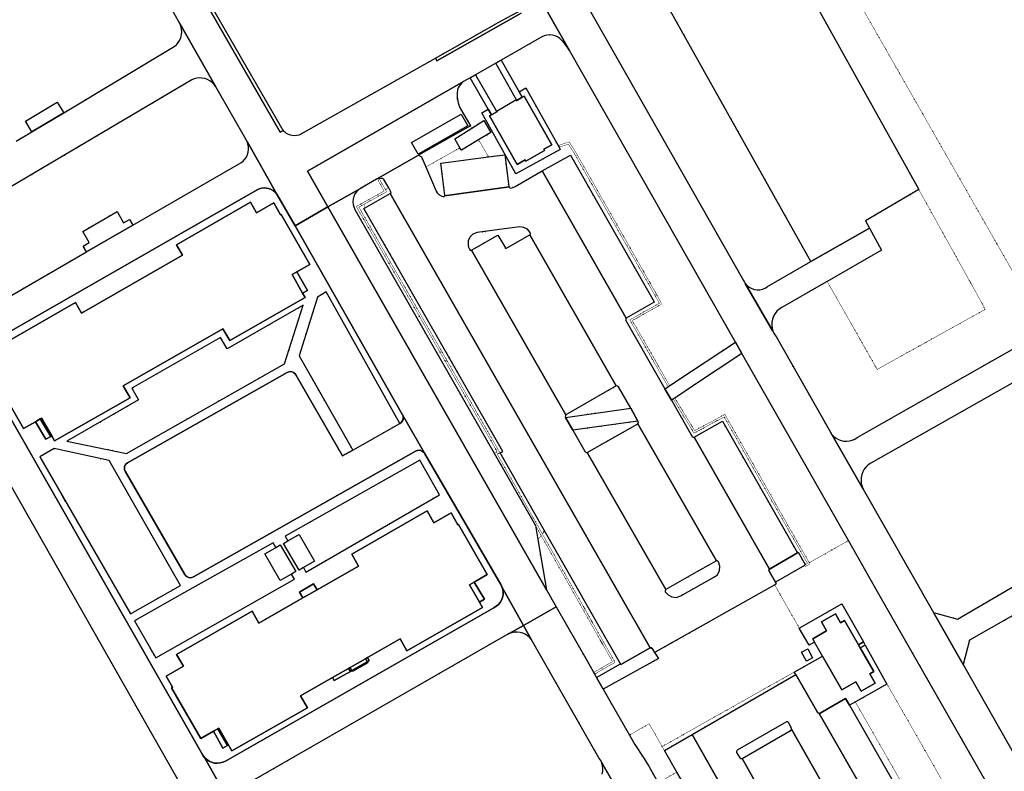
# Model space of a CAD drawing. Header units: millimetres. Extents: x 0 to 1134213, y -536989 to 313336.
# Tile 76 of 86: x 600640 to 760132, y -14998 to 106746. Entities that reach past the tile are written whole.
import ezdxf

# ---------------------------------------------------------------- set-up
doc = ezdxf.new("R2010")
doc.units = ezdxf.units.MM
doc.linetypes.add('DOT', pattern=[6.35, 0, -6.35])
for name, color, linetype in [('overigbouwwerk_overkapping', 7, 'Continuous'), ('panden', 7, 'Continuous'), ('terreindeelbegroeid', 7, 'DOT'), ('wegdeel_molgoot', 7, 'Continuous'), ('wegdeel_opstelplaats', 7, 'Continuous'), ('wegdeel_parkeervlak', 7, 'Continuous'), ('wegdeel_rijbaan', 7, 'Continuous'), ('wegdeel_voetpad', 7, 'Continuous')]:
    doc.layers.add(name, color=color, linetype=linetype)
doc.layers.add('plustopo_luifel', color=7, linetype='Continuous', true_color=0x8a193f)

msp = doc.modelspace()

# ---------------------------------------------------------------- linework, layer by layer
at = {"layer": 'overigbouwwerk_overkapping'}
for points in [[(664119.7, 86844.4, 0), (672146.7, 91420.4, 0), (673233.7, 89542.4, 0), (665206.7, 84966.4, 0)], [(646596.7, 17991.4, 0), (645902.7, 17586.4, 0), (643384.7, 21905.4, 0), (644077.7, 22310.4, 0), (645889.7, 23366.4, 0), (648408.7, 19046.4, 0)], [(644657.7, 16939.4, 0), (644571.7, 16889.4, 0), (642843.7, 15882.4, 0), (640325.7, 20201.4, 0), (642053.7, 21208.4, 0), (642139.7, 21259.4, 0), (642830.7, 21662.4, 0), (645349.7, 17342.4, 0)]]:
    msp.add_polyline3d(points, close=True, dxfattribs=at)
at = {"layer": 'panden'}
for points in [[(677051.7, 91322.4, 0), (677920.7, 91818.4, 0), (678038.7, 91885.4, 0), (677971.7, 92002.4, 0), (681022.7, 93742.4, 0), (681089.7, 93624.4, 0), (681183.7, 93678.4, 0), (682052.7, 94174.4, 0), (682354.7, 94346.4, 0), (686829.7, 86493.4, 0), (685564.7, 85772.4, 0), (685671.7, 85584.4, 0), (682620.7, 83844.4, 0), (682513.7, 84033.4, 0), (681220.7, 83296.4, 0), (676745.7, 91148.4, 0)], [(674248.7, 15663.4, 0), (673483.7, 15225.4, 0), (675110.7, 12383.4, 0), (675593.7, 11540.4, 0), (663375.7, 4540.4, 0), (662278.7, 6456.4, 0), (656960.7, 3410.4, 0), (656656.7, 3236.4, 0), (654158.7, 1804.4, 0), (653923.7, 1670.4, 0), (651320.7, 179.4, 0), (646144.7, -2785.6, 0), (647241.7, -4702.6, 0), (635013.7, -11707.6, 0), (632903.7, -8023.6, 0), (632745.7, -8113.6, 0), (632042.7, -8516.6, 0), (629958.7, -9710.6, 0), (625237.7, -1467.6, 0), (625407.7, -1369.6, 0), (624384.7, 415.4, 0), (627160.7, 2005.4, 0), (626061.7, 3923.4, 0), (638289.7, 10928.4, 0), (639388.7, 9011.4, 0), (646503.7, 13087.4, 0), (648802.7, 14404.4, 0), (655521.7, 18253.4, 0), (654423.7, 20171.4, 0), (666641.7, 27171.4, 0), (667740.7, 25253.4, 0), (670522.7, 26847.4, 0), (671626.7, 24919.4, 0), (671744.7, 24986.4, 0), (676382.7, 16886.4, 0)], [(736495.7, 5499.4, 0), (736793.7, 4979.4, 0), (738985.7, 1148.4, 0), (738334.7, 776.4, 0), (739198.7, -733.6, 0), (736925.7, -2034.6, 0), (736061.7, -525.6, 0), (733816.7, -1810.6, 0), (730682.7, 3665.4, 0), (729393.7, 5917.4, 0), (729091.7, 6445.4, 0), (731336.7, 7730.4, 0), (730494.7, 9202.4, 0), (732767.7, 10503.4, 0), (733609.7, 9032.4, 0), (734260.7, 9404.4, 0)]]:
    msp.add_polyline3d(points, close=True, dxfattribs=at)
msp.add_polyline3d([(597462.7, 53930.4, 0), (609690.7, 60936.4, 0), (610664.7, 59235.4, 0), (627015.7, 68602.4, 0), (626041.7, 70303.4, 0), (638042.7, 77179.4, 0), (639016.7, 75478.4, 0), (641798.7, 77072.4, 0), (642903.7, 75143.4, 0), (643020.7, 75210.4, 0), (647659.7, 67111.4, 0), (645544.7, 65899.4, 0), (644760.7, 65450.4, 0), (646468.7, 62467.4, 0), (646870.7, 61765.4, 0), (634652.7, 54765.4, 0), (633554.7, 56681.4, 0), (617421.7, 47438.4, 0), (618518.7, 45522.4, 0), (606290.7, 38516.4, 0), (605822.7, 39333.4, 0), (604180.7, 42201.4, 0), (603958.7, 42074.4, 0), (603182.7, 41629.4, 0), (601234.7, 40514.4, 0), (596513.7, 48757.4, 0)], dxfattribs=at)
at = {"layer": 'plustopo_luifel'}
for points in [[(674248.7, 15663.4, 0), (675932.7, 12858.4, 0), (675110.7, 12383.4, 0)], [(656656.7, 3236.4, 0), (656929.7, 2759.4, 0), (657024.7, 2594.4, 0), (654527.7, 1161.4, 0), (654433.7, 1326.4, 0), (654158.7, 1804.4, 0)], [(632745.7, -8113.6, 0), (634278.7, -10810.6, 0), (633519.7, -11250.6, 0), (632042.7, -8516.6, 0)]]:
    msp.add_polyline3d(points, dxfattribs=at)
at = {"layer": 'terreindeelbegroeid'}
for points in [[(766120.7, 57846.4, 0), (715864.7, 145871.4, 0), (734187.7, 156695.4, 0), (738175.7, 149675.4, 0), (736247.7, 147910.4, 0), (751095.7, 119956.4, 0), (754692.7, 114237.4, 0), (755277.7, 113253.4, 0), (755969.7, 112252.4, 0), (756732.7, 111305.4, 0), (757558.7, 110414.4, 0), (758446.7, 109584.4, 0), (759391.7, 108818.4, 0), (760387.7, 108122.4, 0)], [(715864.7, 145871.4, 0), (766120.7, 57846.4, 0)], [(766907.7, 56463.4, 0), (736309.7, 39057.4, 0), (735923.7, 38816.4, 0), (735506.7, 38636.4, 0), (735065.7, 38521.4, 0), (734613.7, 38474.4, 0), (734159.7, 38496.4, 0), (733713.7, 38587.4, 0), (733286.7, 38744.4, 0), (732888.7, 38964.4, 0), (732527.7, 39242.4, 0), (732213.7, 39571.4, 0), (731952.7, 39943.4, 0), (723165.7, 55407.4, 0), (722956.7, 55688.4, 0), (722781.7, 55991.4, 0), (722641.7, 56312.4, 0), (722507.7, 56787.4, 0), (722450.7, 57277.4, 0), (722472.7, 57770.4, 0), (722572.7, 58253.4, 0), (722747.7, 58714.4, 0), (722994.7, 59141.4, 0), (723305.7, 59524.4, 0), (723673.7, 59852.4, 0), (724089.7, 60118.4, 0), (730856.7, 64014.4, 0), (731437.7, 64348.4, 0), (739541.7, 50097.4, 0), (757059.7, 59839.4, 0), (746282.7, 79225.4, 0), (717478.7, 131040.4, 0)], [(682550.7, 108643.4, 0), (678246.7, 106322.4, 0), (667984.7, 100515.4, 0), (646254.7, 88253.4, 0), (645907.7, 88111.4, 0), (645543.7, 88023.4, 0), (645169.7, 87993.4, 0), (644795.7, 88019.4, 0), (644430.7, 88103.4, 0), (644119.7, 88223.4, 0), (643828.7, 88384.4, 0), (643561.7, 88584.4, 0), (643324.7, 88818.4, 0), (643170.7, 89011.4, 0), (643036.7, 89219.4, 0), (629665.7, 112497.4, 0)], [(624720.7, 109373.4, 0), (626561.7, 106121.4, 0), (626744.7, 105692.4, 0), (626857.7, 105240.4, 0), (626896.7, 104775.4, 0), (626861.7, 104310.4, 0), (626752.7, 103857.4, 0), (626573.7, 103427.4, 0), (626327.7, 103030.4, 0), (626021.7, 102678.4, 0), (625664.7, 102379.4, 0), (607771.7, 91677.4, 0), (606734.7, 93387.4, 0), (601585.7, 90307.4, 0), (602622.7, 88597.4, 0), (600048.7, 87057.4, 0)], [(585831.7, 71764.4, 0), (628527.7, 97003.4, 0), (628915.7, 97163.4, 0), (629331.7, 97270.4, 0), (629750.7, 97314.4, 0), (630158.7, 97300.4, 0), (630611.7, 97218.4, 0), (631044.7, 97069.4, 0), (631454.7, 96849.4, 0), (631823.7, 96570.4, 0), (632142.7, 96240.4, 0), (632409.7, 95859.4, 0), (637465.7, 86997.4, 0), (637611.7, 86588.4, 0), (637692.7, 86164.4, 0), (637706.7, 85731.4, 0), (637654.7, 85304.4, 0), (637535.7, 84886.4, 0), (637354.7, 84494.4, 0), (637114.7, 84134.4, 0), (636821.7, 83815.4, 0), (636483.7, 83546.4, 0), (618980.7, 73459.4, 0), (618440.7, 74395.4, 0), (617478.7, 73841.4, 0), (616430.7, 75660.4, 0), (610864.7, 72453.4, 0), (611913.7, 70633.4, 0), (610937.7, 70071.4, 0), (611476.7, 69135.4, 0), (593252.7, 58632.4, 0)], [(590005.7, 47369.4, 0), (628314.7, -19967.6, 0)], [(636741.7, -17455.6, 0), (679352.7, 6978.4, 0), (679632.7, 7159.4, 0), (679927.7, 7308.4, 0), (680353.7, 7456.4, 0), (680796.7, 7538.4, 0), (681246.7, 7552.4, 0), (681693.7, 7500.4, 0), (682128.7, 7380.4, 0), (682540.7, 7197.4, 0), (682919.7, 6955.4, 0), (683258.7, 6658.4, 0), (683549.7, 6314.4, 0), (683785.7, 5930.4, 0), (694471.7, -12790.6, 0), (694763.7, -13230.6, 0), (694897.7, -13530.6, 0), (694948.7, -13646.6, 0), (695066.7, -14086.6, 0), (695116.7, -14538.6, 0), (695096.7, -14993.6, 0), (695005.7, -15439.6, 0)]]:
    msp.add_polyline3d(points, dxfattribs=at)
for points in [[(699036.7, 120728.4, 0), (728816.7, 67558.4, 0), (721758.7, 63522.4, 0), (721382.7, 63280.4, 0), (720970.7, 63109.4, 0), (720534.7, 63013.4, 0), (720087.7, 62995.4, 0), (719645.7, 63056.4, 0), (719220.7, 63195.4, 0), (718826.7, 63405.4, 0), (718476.7, 63683.4, 0), (718179.7, 64018.4, 0), (718023.7, 64254.4, 0), (717897.7, 64505.4, 0), (685114.7, 122154.4, 0), (685916.7, 125043.4, 0), (690450.7, 127546.4, 0), (700497.7, 124886.4, 0), (701969.7, 122426.4, 0)], [(689673.7, 101749.4, 0), (716563.7, 54535.4, 0), (709474.7, 49835.4, 0), (705925.7, 47468.4, 0), (699879.7, 58016.4, 0), (704621.7, 60673.4, 0), (704492.7, 61033.4, 0), (690709.7, 85283.4, 0), (689640.7, 86943.4, 0), (687854.7, 86351.4, 0), (682616.7, 95696.4, 0), (681530.7, 95084.4, 0), (678609.7, 100185.4, 0), (685197.7, 103960.4, 0), (685605.7, 104136.4, 0), (686037.7, 104242.4, 0), (686480.7, 104275.4, 0), (686923.7, 104236.4, 0), (687353.7, 104124.4, 0), (687759.7, 103944.4, 0), (688129.7, 103699.4, 0), (688455.7, 103396.4, 0), (688895.7, 102873.4, 0), (689302.7, 102323.4, 0)], [(681183.7, 93678.4, 0), (681089.7, 93624.4, 0), (681022.7, 93742.4, 0), (677971.7, 92002.4, 0), (678038.7, 91885.4, 0), (677920.7, 91818.4, 0), (674482.7, 97821.4, 0), (677741.7, 99688.4, 0)], [(676529.7, 92234.4, 0), (675510.7, 91659.4, 0), (680988.7, 81759.4, 0), (688198.7, 85738.4, 0), (688004.7, 86085.4, 0), (689514.7, 86585.4, 0), (690453.7, 85127.4, 0), (704218.7, 60907.4, 0), (704253.7, 60811.4, 0), (699468.7, 58130.4, 0), (705675.7, 47302.4, 0), (705163.7, 46960.4, 0), (698817.7, 58034.4, 0), (698807.7, 58257.4, 0), (698883.7, 58399.4, 0), (703430.7, 61013.4, 0), (703405.7, 61057.4, 0), (689839.7, 84808.4, 0), (685271.7, 82242.4, 0), (680885.7, 79715.4, 0), (680550.7, 79552.4, 0), (680192.7, 79480.4, 0), (679943.7, 79575.4, 0), (679910.7, 79651.4, 0), (679876.7, 79713.4, 0), (679247.7, 84855.4, 0), (676604.7, 84506.4, 0), (674978.7, 87278.4, 0), (676968.7, 88451.4, 0), (675824.7, 90421.4, 0), (673863.7, 89179.4, 0), (673636.7, 89565.4, 0), (672043.7, 92316.4, 0), (671816.7, 92788.4, 0), (671647.7, 93284.4, 0), (671537.7, 93796.4, 0), (671489.7, 94317.4, 0), (671502.7, 94841.4, 0), (671578.7, 95359.4, 0), (671674.7, 95688.4, 0), (671825.7, 95996.4, 0), (672024.7, 96275.4, 0), (672268.7, 96516.4, 0), (672549.7, 96713.4, 0), (673614.7, 97323.4, 0)], [(673863.7, 89179.4, 0), (671104.7, 87432.4, 0), (671958.7, 86004.4, 0), (666434.7, 82892.4, 0), (665743.7, 84524.4, 0), (665257.7, 84788.4, 0), (673636.7, 89565.4, 0)], [(676604.7, 84506.4, 0), (668869.7, 83485.4, 0), (669523.7, 78342.4, 0), (669471.7, 78234.4, 0), (669419.7, 78125.4, 0), (669290.7, 78033.4, 0), (668889.7, 78206.4, 0), (668529.7, 78443.4, 0), (668277.7, 78709.4, 0), (668088.7, 78987.4, 0), (666434.7, 82892.4, 0), (671958.7, 86004.4, 0), (672182.7, 85629.4, 0), (674978.7, 87278.4, 0)], [(705925.7, 47468.4, 0), (705800.7, 47385.4, 0), (705675.7, 47302.4, 0), (699468.7, 58130.4, 0), (704253.7, 60811.4, 0), (704218.7, 60907.4, 0), (690453.7, 85127.4, 0), (689514.7, 86585.4, 0), (688004.7, 86085.4, 0), (687854.7, 86351.4, 0), (689640.7, 86943.4, 0), (690709.7, 85283.4, 0), (704492.7, 61033.4, 0), (704621.7, 60673.4, 0), (699879.7, 58016.4, 0)], [(659630.7, 80880.4, 0), (660419.7, 79504.4, 0), (659883.7, 79202.4, 0), (658969.7, 80844.4, 0), (658707.7, 80698.4, 0), (659659.7, 78986.4, 0), (655169.7, 76491.4, 0), (678006.7, 36742.4, 0), (677529.7, 36579.4, 0), (685122.7, 23160.4, 0), (684923.7, 22909.4, 0), (684563.7, 22573.4, 0), (684176.7, 24806.4, 0), (654933.7, 76021.4, 0), (654750.7, 76415.4, 0), (654638.7, 76835.4, 0), (654601.7, 77267.4, 0), (654640.7, 77700.4, 0), (654753.7, 78119.4, 0), (654937.7, 78513.4, 0), (655187.7, 78868.4, 0), (655494.7, 79175.4, 0), (655850.7, 79424.4, 0), (658427.7, 80893.4, 0), (659231.7, 80998.4, 0), (659466.7, 81036.4, 0)], [(659883.7, 79202.4, 0), (660067.7, 78870.4, 0), (656524.7, 76901.4, 0), (655581.7, 76377.4, 0), (678447.7, 36576.4, 0), (677968.7, 36412.4, 0), (685310.7, 23438.4, 0), (697067.7, 2662.4, 0), (693860.7, 797.4, 0), (693709.7, 1056.4, 0), (696660.7, 2772.4, 0), (685122.7, 23160.4, 0), (677529.7, 36579.4, 0), (678006.7, 36742.4, 0), (655169.7, 76491.4, 0), (659659.7, 78986.4, 0), (658707.7, 80698.4, 0), (658969.7, 80844.4, 0)], [(660667.7, 78594.4, 0), (656505.7, 76214.4, 0), (656481.7, 76296.4, 0), (656467.7, 76606.4, 0), (656524.7, 76901.4, 0), (660067.7, 78870.4, 0), (659883.7, 79202.4, 0), (660419.7, 79504.4, 0), (660730.7, 78961.4, 0), (660789.7, 78715.4, 0)], [(731437.7, 64348.4, 0), (740219.7, 69404.4, 0), (738280.7, 72970.4, 0), (737628.7, 74169.4, 0), (746282.7, 79225.4, 0), (757059.7, 59839.4, 0), (739541.7, 50097.4, 0)], [(656505.7, 76214.4, 0), (656411.7, 76160.4, 0), (678908.7, 36821.4, 0), (678447.7, 36576.4, 0), (655581.7, 76377.4, 0), (656524.7, 76901.4, 0), (656467.7, 76606.4, 0), (656481.7, 76296.4, 0)], [(683250.7, 71875.4, 0), (679366.7, 69661.4, 0), (678114.7, 71844.4, 0), (673845.7, 69434.4, 0), (673612.7, 69428.4, 0), (673493.7, 69578.4, 0), (673340.7, 69919.4, 0), (673274.7, 70189.4, 0), (673299.7, 70915.4, 0), (673536.7, 71528.4, 0), (674027.7, 72010.4, 0), (674719.7, 72279.4, 0), (681600.7, 73186.4, 0), (682283.7, 73107.4, 0), (682895.7, 72836.4, 0), (683308.7, 72268.4, 0), (683356.7, 71995.4, 0)], [(662224.7, 41339.4, 0), (654577.7, 37033.4, 0), (645888.7, 52291.4, 0), (648870.7, 61821.4, 0), (650298.7, 62643.4, 0)], [(619905.7, 45151.4, 0), (618812.7, 47060.4, 0), (633176.7, 55290.4, 0), (634253.7, 53409.4, 0), (646582.7, 60505.4, 0), (643535.7, 51001.4, 0), (617914.7, 36488.4, 0), (608279.7, 38460.4, 0)], [(734876.7, 22379.4, 0), (728533.7, 18771.4, 0), (714871.7, 42803.4, 0), (709973.7, 40184.4, 0), (706760.7, 45458.4, 0), (709944.7, 47591.4, 0), (717620.7, 52679.4, 0)], [(784340.7, 28226.4, 0), (783736.7, 27872.4, 0), (752555.7, 9638.4, 0), (748647.7, 10741.4, 0), (737274.7, 30710.4, 0), (737086.7, 31154.4, 0), (736968.7, 31622.4, 0), (736921.7, 32102.4, 0), (736948.7, 32583.4, 0), (737046.7, 33056.4, 0), (737215.7, 33507.4, 0), (737449.7, 33929.4, 0), (737745.7, 34310.4, 0), (738094.7, 34642.4, 0), (738490.7, 34918.4, 0), (770342.7, 52955.4, 0)], [(697482.7, 47393.4, 0), (697627.7, 47251.4, 0), (699610.7, 43805.4, 0), (689074.7, 42321.4, 0), (689002.7, 42361.4, 0), (689025.7, 42578.4, 0), (689081.7, 42725.4, 0), (697284.7, 47414.4, 0)], [(727895.7, 18474.4, 0), (726760.7, 20471.4, 0), (726618.7, 20385.4, 0), (714463.7, 41718.4, 0), (709906.7, 39122.4, 0), (709738.7, 39118.4, 0), (709566.7, 39234.4, 0), (706226.7, 45102.4, 0), (706510.7, 45291.4, 0), (709865.7, 39786.4, 0), (714755.7, 42401.4, 0), (728239.7, 18683.4, 0)], [(728533.7, 18771.4, 0), (728643.7, 18578.4, 0), (727882.7, 18162.4, 0), (727783.7, 18344.4, 0), (727758.7, 18390.4, 0), (727895.7, 18474.4, 0), (728239.7, 18683.4, 0), (714755.7, 42401.4, 0), (709865.7, 39786.4, 0), (706510.7, 45291.4, 0), (706635.7, 45374.4, 0), (706760.7, 45458.4, 0), (709973.7, 40184.4, 0), (714871.7, 42803.4, 0)], [(700769.7, 41285.4, 0), (692581.7, 36666.4, 0), (692452.7, 36648.4, 0), (692233.7, 36772.4, 0), (690259.7, 40246.4, 0), (700789.7, 41715.4, 0), (700856.7, 41454.4, 0)], [(603881.7, 35929.4, 0), (606244.7, 37289.4, 0), (615106.7, 35319.4, 0), (626669.7, 15116.4, 0), (618572.7, 10484.4, 0)], [(646596.7, 17991.4, 0), (648408.7, 19046.4, 0), (645889.7, 23366.4, 0), (644077.7, 22310.4, 0), (643623.7, 23088.4, 0), (665437.7, 35422.4, 0), (668649.7, 29792.4, 0), (647015.7, 17273.4, 0)], [(685597.7, 24047.4, 0), (685473.7, 23723.4, 0), (685310.7, 23438.4, 0), (677968.7, 36412.4, 0), (678447.7, 36576.4, 0)], [(697955.7, 2393.4, 0), (694071.7, 212.4, 0), (692551.7, 2873.4, 0), (687531.7, 11668.4, 0), (685982.7, 14382.4, 0), (684563.7, 22573.4, 0), (684923.7, 22909.4, 0), (685122.7, 23160.4, 0), (696660.7, 2772.4, 0), (693709.7, 1056.4, 0), (693860.7, 797.4, 0), (697067.7, 2662.4, 0), (685310.7, 23438.4, 0), (685473.7, 23723.4, 0), (685597.7, 24047.4, 0)], [(799891.7, 612.4, 0), (798187.7, -348.6, 0), (793824.7, -2809.6, 0), (765471.7, -18800.6, 0), (753444.7, 2317.4, 0), (754469.7, 6222.4, 0), (785702.7, 23994.4, 0), (786460.7, 24432.4, 0)], [(773655.7, -45520.6, 0), (766055.7, -44427.6, 0), (741125.7, -857.6, 0), (737595.7, 5429.4, 0), (737301.7, 5952.4, 0), (733835.7, 12125.4, 0), (726922.7, 8193.4, 0), (722937.7, 15203.4, 0), (723187.7, 15344.4, 0), (723133.7, 15481.4, 0), (723041.7, 15648.4, 0), (727783.7, 18344.4, 0), (727882.7, 18162.4, 0), (728643.7, 18578.4, 0), (728533.7, 18771.4, 0), (734876.7, 22379.4, 0), (739819.7, 13700.4, 0)], [(642139.7, 21259.4, 0), (642053.7, 21208.4, 0), (640325.7, 20201.4, 0), (642843.7, 15882.4, 0), (644571.7, 16889.4, 0), (644657.7, 16939.4, 0), (645127.7, 16133.4, 0), (622683.7, 3362.4, 0), (619221.7, 9358.4, 0), (627315.7, 13987.4, 0), (641695.7, 22020.4, 0)], [(705297.7, 14428.4, 0), (709456.7, 16805.4, 0), (713497.7, 19079.4, 0), (713675.7, 19075.4, 0), (713835.7, 18953.4, 0), (714076.7, 18249.4, 0), (714009.7, 17533.4, 0), (713650.7, 16850.4, 0), (713188.7, 16476.4, 0), (707711.7, 13434.4, 0), (706994.7, 13143.4, 0), (706281.7, 13243.4, 0), (705674.7, 13573.4, 0), (705219.7, 14060.4, 0), (705210.7, 14255.4, 0)], [(726922.7, 8193.4, 0), (728539.7, 5428.4, 0), (729393.7, 5917.4, 0), (730682.7, 3665.4, 0), (726076.7, 1063.4, 0), (704709.7, -10986.6, 0), (702592.7, -7291.6, 0), (699408.7, -9135.6, 0), (695154.7, -1684.6, 0), (704130.7, 3256.4, 0), (703487.7, 4240.4, 0), (703599.7, 4295.4, 0), (722937.7, 15203.4, 0)], [(727261.7, 4303.4, 0), (728100.7, 2816.4, 0), (729087.7, 3356.4, 0), (728289.7, 4820.4, 0)], [(726357.7, 693.4, 0), (709564.7, -9032.6, 0), (705078.7, -11630.6, 0), (704709.7, -10986.6, 0), (726076.7, 1063.4, 0)], [(766055.7, -44427.6, 0), (762181.7, -43870.6, 0), (754668.7, -30501.6, 0), (752140.7, -31962.6, 0), (736051.7, -3842.6, 0), (736005.7, -3761.6, 0), (741125.7, -857.6, 0)], [(752140.7, -31962.6, 0), (751203.7, -32503.6, 0), (735055.7, -4300.6, 0), (736005.7, -3761.6, 0), (736051.7, -3842.6, 0)], [(704709.7, -10986.6, 0), (705078.7, -11630.6, 0), (707082.7, -15137.6, 0), (706171.7, -15658.6, 0), (704949.7, -16356.6, 0), (704086.7, -16850.6, 0), (702543.7, -14143.6, 0), (701622.7, -12727.6, 0), (700289.7, -10678.6, 0), (699408.7, -9135.6, 0), (702592.7, -7291.6, 0)], [(725676.7, -8186.6, 0), (725584.7, -8318.6, 0), (717650.7, -12921.6, 0), (717518.7, -12937.6, 0), (717388.7, -12906.6, 0), (717276.7, -12827.6, 0), (716772.7, -11937.6, 0), (716742.7, -11779.6, 0), (716782.7, -11670.6, 0), (716843.7, -11572.6, 0), (724837.7, -6971.6, 0), (725061.7, -7001.6, 0), (725173.7, -7095.6, 0), (725668.7, -8006.6, 0)]]:
    msp.add_polyline3d(points, close=True, dxfattribs=at)
at = {"layer": 'wegdeel_molgoot'}
msp.add_polyline3d([(643324.7, 88818.4, 0), (642816.7, 88546.4, 0), (629232.7, 112224.4, 0), (629665.7, 112497.4, 0), (643036.7, 89219.4, 0), (643170.7, 89011.4, 0)], close=True, dxfattribs=at)
msp.add_polyline3d([(681879.7, 107787.4, 0), (668195.7, 100101.4, 0), (667984.7, 100515.4, 0), (678246.7, 106322.4, 0), (682550.7, 108643.4, 0)], dxfattribs=at)
at = {"layer": 'wegdeel_opstelplaats'}
for points in [[(607771.7, 91677.4, 0), (602622.7, 88597.4, 0), (601585.7, 90307.4, 0), (606734.7, 93387.4, 0)], [(727261.7, 4303.4, 0), (728289.7, 4820.4, 0), (729087.7, 3356.4, 0), (728100.7, 2816.4, 0)]]:
    msp.add_polyline3d(points, close=True, dxfattribs=at)
at = {"layer": 'wegdeel_parkeervlak'}
for points in [[(699397.7, 138142.4, 0), (700237.7, 136640.4, 0), (706719.7, 125054.4, 0), (717478.7, 131040.4, 0), (746282.7, 79225.4, 0), (737628.7, 74169.4, 0), (738280.7, 72970.4, 0), (728816.7, 67558.4, 0), (699036.7, 120728.4, 0), (701969.7, 122426.4, 0), (700497.7, 124886.4, 0), (690450.7, 127546.4, 0), (685916.7, 125043.4, 0), (685114.7, 122154.4, 0), (678933.7, 133076.4, 0), (686247.7, 131235.4, 0), (695588.7, 136484.4, 0), (699192.7, 138509.4, 0)], [(655850.7, 79424.4, 0), (650576.7, 76417.4, 0), (647260.7, 82226.4, 0), (672549.7, 96713.4, 0), (672268.7, 96516.4, 0), (672024.7, 96275.4, 0), (671825.7, 95996.4, 0), (671674.7, 95688.4, 0), (671578.7, 95359.4, 0), (671502.7, 94841.4, 0), (671489.7, 94317.4, 0), (671537.7, 93796.4, 0), (671647.7, 93284.4, 0), (671816.7, 92788.4, 0), (672043.7, 92316.4, 0), (673636.7, 89565.4, 0), (665257.7, 84788.4, 0), (658427.7, 80893.4, 0)], [(679910.7, 79651.4, 0), (669471.7, 78234.4, 0), (669523.7, 78342.4, 0), (668869.7, 83485.4, 0), (676604.7, 84506.4, 0), (679247.7, 84855.4, 0), (679876.7, 79713.4, 0)], [(703430.7, 61013.4, 0), (698883.7, 58399.4, 0), (685271.7, 82242.4, 0), (689839.7, 84808.4, 0), (703405.7, 61057.4, 0)], [(684563.7, 22573.4, 0), (685982.7, 14382.4, 0), (650576.7, 76417.4, 0), (655850.7, 79424.4, 0), (655494.7, 79175.4, 0), (655187.7, 78868.4, 0), (654937.7, 78513.4, 0), (654753.7, 78119.4, 0), (654640.7, 77700.4, 0), (654601.7, 77267.4, 0), (654638.7, 76835.4, 0), (654750.7, 76415.4, 0), (654933.7, 76021.4, 0), (684176.7, 24806.4, 0)], [(702766.7, 4976.4, 0), (698036.7, 2287.4, 0), (697955.7, 2393.4, 0), (685597.7, 24047.4, 0), (678447.7, 36576.4, 0), (678908.7, 36821.4, 0), (656411.7, 76160.4, 0), (656505.7, 76214.4, 0), (660667.7, 78594.4, 0)], [(697284.7, 47414.4, 0), (689081.7, 42725.4, 0), (673845.7, 69434.4, 0), (678114.7, 71844.4, 0), (679366.7, 69661.4, 0), (683250.7, 71875.4, 0)], [(654577.7, 37033.4, 0), (662224.7, 41339.4, 0), (662447.7, 41499.4, 0), (662620.7, 41711.4, 0), (662734.7, 41960.4, 0), (662779.7, 42231.4, 0), (662753.7, 42503.4, 0), (662657.7, 42760.4, 0), (666132.7, 36617.4, 0), (666054.7, 36718.4, 0), (665847.7, 36876.4, 0), (665607.7, 36977.4, 0), (665349.7, 37013.4, 0), (665090.7, 36981.4, 0), (664848.7, 36885.4, 0), (628780.7, 16481.4, 0), (628538.7, 16381.4, 0), (628277.7, 16347.4, 0), (628017.7, 16382.4, 0), (627775.7, 16484.4, 0), (627568.7, 16645.4, 0), (627410.7, 16854.4, 0), (617725.7, 33615.4, 0), (617626.7, 33856.4, 0), (617593.7, 34113.4, 0), (617628.7, 34371.4, 0), (617729.7, 34611.4, 0), (617889.7, 34816.4, 0), (618096.7, 34973.4, 0), (643977.7, 49612.4, 0), (644220.7, 49709.4, 0), (644479.7, 49741.4, 0), (644738.7, 49705.4, 0), (644979.7, 49604.4, 0), (645186.7, 49445.4, 0), (645346.7, 49238.4, 0), (652912.7, 36096.4, 0)], [(726618.7, 20385.4, 0), (722072.7, 17769.4, 0), (709906.7, 39122.4, 0), (714463.7, 41718.4, 0)], [(713497.7, 19079.4, 0), (709456.7, 16805.4, 0), (705297.7, 14428.4, 0), (692581.7, 36666.4, 0), (700769.7, 41285.4, 0)], [(735055.7, -4300.6, 0), (751203.7, -32503.6, 0), (747054.7, -34916.6, 0), (746966.7, -34993.6, 0), (730123.7, -5612.6, 0), (730281.7, -5581.6, 0), (734414.7, -3180.6, 0)], [(732351.7, -49292.6, 0), (732118.7, -49265.6, 0), (727951.7, -51655.6, 0), (707773.7, -16346.6, 0), (707082.7, -15137.6, 0), (705078.7, -11630.6, 0), (709564.7, -9032.6, 0)], [(744874.7, -42041.6, 0), (736841.7, -46600.6, 0), (736778.7, -46693.6, 0), (736735.7, -46796.6, 0), (717650.7, -12921.6, 0), (725584.7, -8318.6, 0), (725676.7, -8186.6, 0)]]:
    msp.add_polyline3d(points, close=True, dxfattribs=at)
at = {"layer": 'wegdeel_rijbaan'}
for points in [[(685114.7, 122154.4, 0), (717897.7, 64505.4, 0), (718023.7, 64254.4, 0), (718179.7, 64018.4, 0), (722641.7, 56312.4, 0), (722781.7, 55991.4, 0), (722956.7, 55688.4, 0), (723165.7, 55407.4, 0), (731952.7, 39943.4, 0), (737274.7, 30710.4, 0), (748647.7, 10741.4, 0), (753444.7, 2317.4, 0), (765471.7, -18800.6, 0)], [(629232.7, 112224.4, 0), (642816.7, 88546.4, 0), (643324.7, 88818.4, 0), (643561.7, 88584.4, 0), (643828.7, 88384.4, 0), (644119.7, 88223.4, 0), (644430.7, 88103.4, 0), (644795.7, 88019.4, 0), (645169.7, 87993.4, 0), (645543.7, 88023.4, 0), (645907.7, 88111.4, 0), (646254.7, 88253.4, 0), (667984.7, 100515.4, 0), (668195.7, 100101.4, 0), (681879.7, 107787.4, 0)], [(684121.7, 111605.4, 0), (689673.7, 101749.4, 0), (689302.7, 102323.4, 0), (688895.7, 102873.4, 0), (688455.7, 103396.4, 0), (688129.7, 103699.4, 0), (687759.7, 103944.4, 0), (687353.7, 104124.4, 0), (686923.7, 104236.4, 0), (686480.7, 104275.4, 0), (686037.7, 104242.4, 0), (685605.7, 104136.4, 0), (685197.7, 103960.4, 0), (678609.7, 100185.4, 0), (677741.7, 99688.4, 0), (674482.7, 97821.4, 0), (673614.7, 97323.4, 0), (672549.7, 96713.4, 0), (647260.7, 82226.4, 0), (650576.7, 76417.4, 0), (645243.7, 73376.4, 0), (642316.7, 78504.4, 0), (637465.7, 86997.4, 0), (632409.7, 95859.4, 0), (626561.7, 106121.4, 0), (624720.7, 109373.4, 0)], [(773655.7, -45520.6, 0), (739819.7, 13700.4, 0), (734876.7, 22379.4, 0), (717620.7, 52679.4, 0), (716563.7, 54535.4, 0), (689673.7, 101749.4, 0), (684121.7, 111605.4, 0)], [(600048.7, 87057.4, 0), (602622.7, 88597.4, 0), (607771.7, 91677.4, 0), (625664.7, 102379.4, 0), (626021.7, 102678.4, 0), (626327.7, 103030.4, 0), (626573.7, 103427.4, 0), (626752.7, 103857.4, 0), (626861.7, 104310.4, 0), (626896.7, 104775.4, 0), (626857.7, 105240.4, 0), (626744.7, 105692.4, 0), (626561.7, 106121.4, 0), (632409.7, 95859.4, 0), (632142.7, 96240.4, 0), (631823.7, 96570.4, 0), (631454.7, 96849.4, 0), (631044.7, 97069.4, 0), (630611.7, 97218.4, 0), (630158.7, 97300.4, 0), (629750.7, 97314.4, 0), (629331.7, 97270.4, 0), (628915.7, 97163.4, 0), (628527.7, 97003.4, 0), (585831.7, 71764.4, 0)], [(593252.7, 58632.4, 0), (611476.7, 69135.4, 0), (618980.7, 73459.4, 0), (636483.7, 83546.4, 0), (636821.7, 83815.4, 0), (637114.7, 84134.4, 0), (637354.7, 84494.4, 0), (637535.7, 84886.4, 0), (637654.7, 85304.4, 0), (637706.7, 85731.4, 0), (637692.7, 86164.4, 0), (637611.7, 86588.4, 0), (637465.7, 86997.4, 0), (642316.7, 78504.4, 0), (642076.7, 78774.4, 0), (641721.7, 79071.4, 0), (641377.7, 79265.4, 0), (641007.7, 79402.4, 0), (640619.7, 79479.4, 0), (640224.7, 79493.4, 0), (639833.7, 79443.4, 0), (639453.7, 79332.4, 0), (639097.7, 79162.4, 0), (595551.7, 54229.4, 0)], [(770342.7, 52955.4, 0), (738490.7, 34918.4, 0), (738094.7, 34642.4, 0), (737745.7, 34310.4, 0), (737449.7, 33929.4, 0), (737215.7, 33507.4, 0), (737046.7, 33056.4, 0), (736948.7, 32583.4, 0), (736921.7, 32102.4, 0), (736968.7, 31622.4, 0), (737086.7, 31154.4, 0), (737274.7, 30710.4, 0), (731952.7, 39943.4, 0), (732213.7, 39571.4, 0), (732527.7, 39242.4, 0), (732888.7, 38964.4, 0), (733286.7, 38744.4, 0), (733713.7, 38587.4, 0), (734159.7, 38496.4, 0), (734613.7, 38474.4, 0), (735065.7, 38521.4, 0), (735506.7, 38636.4, 0), (735923.7, 38816.4, 0), (736309.7, 39057.4, 0), (766907.7, 56463.4, 0)], [(594299.7, 50602.4, 0), (630321.7, -12409.6, 0), (630597.7, -12777.6, 0), (635511.7, -21500.6, 0)], [(628314.7, -19967.6, 0), (590005.7, 47369.4, 0)], [(635511.7, -21500.6, 0), (630597.7, -12777.6, 0), (630931.7, -13094.6, 0), (631313.7, -13350.6, 0), (631733.7, -13538.6, 0), (632179.7, -13652.6, 0), (632638.7, -13690.6, 0), (633097.7, -13650.6, 0), (633542.7, -13532.6, 0), (633961.7, -13342.6, 0), (677465.7, 11494.4, 0), (677843.7, 11724.4, 0), (678177.7, 12013.4, 0), (678459.7, 12352.4, 0), (678682.7, 12733.4, 0), (678840.7, 13145.4, 0), (678928.7, 13578.4, 0), (678945.7, 14019.4, 0), (678889.7, 14457.4, 0), (678762.7, 14880.4, 0), (682249.7, 8640.4, 0), (679927.7, 7308.4, 0), (679632.7, 7159.4, 0), (679352.7, 6978.4, 0), (636741.7, -17455.6, 0)], [(700057.7, -22508.6, 0), (694897.7, -13530.6, 0), (694763.7, -13230.6, 0), (694471.7, -12790.6, 0), (683785.7, 5930.4, 0), (683549.7, 6314.4, 0), (682249.7, 8640.4, 0), (687531.7, 11668.4, 0), (692551.7, 2873.4, 0), (694071.7, 212.4, 0), (695154.7, -1684.6, 0), (699408.7, -9135.6, 0), (700289.7, -10678.6, 0), (701622.7, -12727.6, 0), (702543.7, -14143.6, 0), (704086.7, -16850.6, 0)], [(732351.7, -49292.6, 0), (709564.7, -9032.6, 0), (726357.7, 693.4, 0), (729921.7, -5510.6, 0), (730017.7, -5571.6, 0), (730123.7, -5612.6, 0), (746966.7, -34993.6, 0)], [(744874.7, -42041.6, 0), (725676.7, -8186.6, 0), (725668.7, -8006.6, 0), (725173.7, -7095.6, 0), (725061.7, -7001.6, 0), (724837.7, -6971.6, 0), (716843.7, -11572.6, 0), (716782.7, -11670.6, 0), (716742.7, -11779.6, 0), (716772.7, -11937.6, 0), (717276.7, -12827.6, 0), (717388.7, -12906.6, 0), (717518.7, -12937.6, 0), (717650.7, -12921.6, 0), (736735.7, -46796.6, 0)], [(695005.7, -15439.6, 0), (695096.7, -14993.6, 0), (695116.7, -14538.6, 0), (695066.7, -14086.6, 0), (694948.7, -13646.6, 0), (694897.7, -13530.6, 0), (700057.7, -22508.6, 0)]]:
    msp.add_polyline3d(points, dxfattribs=at)
for points in [[(665743.7, 84524.4, 0), (666434.7, 82892.4, 0), (668088.7, 78987.4, 0), (668277.7, 78709.4, 0), (668529.7, 78443.4, 0), (668889.7, 78206.4, 0), (669290.7, 78033.4, 0), (669419.7, 78125.4, 0), (669471.7, 78234.4, 0), (679910.7, 79651.4, 0), (679943.7, 79575.4, 0), (680192.7, 79480.4, 0), (680550.7, 79552.4, 0), (680885.7, 79715.4, 0), (685271.7, 82242.4, 0), (698883.7, 58399.4, 0), (698807.7, 58257.4, 0), (698817.7, 58034.4, 0), (705163.7, 46960.4, 0), (706226.7, 45102.4, 0), (709566.7, 39234.4, 0), (709738.7, 39118.4, 0), (709906.7, 39122.4, 0), (722072.7, 17769.4, 0), (722002.7, 17646.4, 0), (722065.7, 17422.4, 0), (723041.7, 15648.4, 0), (723133.7, 15481.4, 0), (723187.7, 15344.4, 0), (722937.7, 15203.4, 0), (703599.7, 4295.4, 0), (703487.7, 4240.4, 0), (703157.7, 4843.4, 0), (702946.7, 4982.4, 0), (702803.7, 5000.4, 0), (702766.7, 4976.4, 0), (660667.7, 78594.4, 0), (660789.7, 78715.4, 0), (660730.7, 78961.4, 0), (660419.7, 79504.4, 0), (659630.7, 80880.4, 0), (659466.7, 81036.4, 0), (659231.7, 80998.4, 0), (658427.7, 80893.4, 0), (665257.7, 84788.4, 0)], [(685982.7, 14382.4, 0), (687531.7, 11668.4, 0), (682249.7, 8640.4, 0), (678762.7, 14880.4, 0), (678568.7, 15276.4, 0), (666213.7, 36512.4, 0), (666132.7, 36617.4, 0), (662657.7, 42760.4, 0), (645243.7, 73376.4, 0), (650576.7, 76417.4, 0)], [(673493.7, 69578.4, 0), (673612.7, 69428.4, 0), (673845.7, 69434.4, 0), (689081.7, 42725.4, 0), (689025.7, 42578.4, 0), (689002.7, 42361.4, 0), (689074.7, 42321.4, 0), (690259.7, 40246.4, 0), (692233.7, 36772.4, 0), (692452.7, 36648.4, 0), (692581.7, 36666.4, 0), (705297.7, 14428.4, 0), (705210.7, 14255.4, 0), (705219.7, 14060.4, 0), (705674.7, 13573.4, 0), (706281.7, 13243.4, 0), (706994.7, 13143.4, 0), (707711.7, 13434.4, 0), (713188.7, 16476.4, 0), (713650.7, 16850.4, 0), (714009.7, 17533.4, 0), (714076.7, 18249.4, 0), (713835.7, 18953.4, 0), (713675.7, 19075.4, 0), (713497.7, 19079.4, 0), (700769.7, 41285.4, 0), (700856.7, 41454.4, 0), (700789.7, 41715.4, 0), (699610.7, 43805.4, 0), (697627.7, 47251.4, 0), (697482.7, 47393.4, 0), (697284.7, 47414.4, 0), (683250.7, 71875.4, 0), (683356.7, 71995.4, 0), (683308.7, 72268.4, 0), (682895.7, 72836.4, 0), (682283.7, 73107.4, 0), (681600.7, 73186.4, 0), (674719.7, 72279.4, 0), (674027.7, 72010.4, 0), (673536.7, 71528.4, 0), (673299.7, 70915.4, 0), (673274.7, 70189.4, 0), (673340.7, 69919.4, 0)], [(731437.7, 64348.4, 0), (730856.7, 64014.4, 0), (724089.7, 60118.4, 0), (723673.7, 59852.4, 0), (723305.7, 59524.4, 0), (722994.7, 59141.4, 0), (722747.7, 58714.4, 0), (722572.7, 58253.4, 0), (722472.7, 57770.4, 0), (722450.7, 57277.4, 0), (722507.7, 56787.4, 0), (722641.7, 56312.4, 0), (718179.7, 64018.4, 0), (718476.7, 63683.4, 0), (718826.7, 63405.4, 0), (719220.7, 63195.4, 0), (719645.7, 63056.4, 0), (720087.7, 62995.4, 0), (720534.7, 63013.4, 0), (720970.7, 63109.4, 0), (721382.7, 63280.4, 0), (721758.7, 63522.4, 0), (728816.7, 67558.4, 0), (738280.7, 72970.4, 0), (740219.7, 69404.4, 0)], [(683549.7, 6314.4, 0), (683258.7, 6658.4, 0), (682919.7, 6955.4, 0), (682540.7, 7197.4, 0), (682128.7, 7380.4, 0), (681693.7, 7500.4, 0), (681246.7, 7552.4, 0), (680796.7, 7538.4, 0), (680353.7, 7456.4, 0), (679927.7, 7308.4, 0), (682249.7, 8640.4, 0)]]:
    msp.add_polyline3d(points, close=True, dxfattribs=at)
at = {"layer": 'wegdeel_voetpad'}
for points in [[(681530.7, 95084.4, 0), (682052.7, 94174.4, 0), (681183.7, 93678.4, 0), (677741.7, 99688.4, 0), (678609.7, 100185.4, 0)], [(677920.7, 91818.4, 0), (677051.7, 91322.4, 0), (676529.7, 92234.4, 0), (673614.7, 97323.4, 0), (674482.7, 97821.4, 0)], [(687854.7, 86351.4, 0), (688004.7, 86085.4, 0), (688198.7, 85738.4, 0), (680988.7, 81759.4, 0), (675510.7, 91659.4, 0), (676529.7, 92234.4, 0), (677051.7, 91322.4, 0), (676745.7, 91148.4, 0), (681220.7, 83296.4, 0), (682513.7, 84033.4, 0), (682620.7, 83844.4, 0), (685671.7, 85584.4, 0), (685564.7, 85772.4, 0), (686829.7, 86493.4, 0), (682354.7, 94346.4, 0), (682052.7, 94174.4, 0), (681530.7, 95084.4, 0), (682616.7, 95696.4, 0)], [(674978.7, 87278.4, 0), (672182.7, 85629.4, 0), (671958.7, 86004.4, 0), (671104.7, 87432.4, 0), (673863.7, 89179.4, 0), (675824.7, 90421.4, 0), (676968.7, 88451.4, 0)], [(618980.7, 73459.4, 0), (611476.7, 69135.4, 0), (610937.7, 70071.4, 0), (611913.7, 70633.4, 0), (610864.7, 72453.4, 0), (616430.7, 75660.4, 0), (617478.7, 73841.4, 0), (618440.7, 74395.4, 0)], [(646468.7, 62467.4, 0), (644760.7, 65450.4, 0), (645544.7, 65899.4, 0), (647238.7, 62865.4, 0)], [(646582.7, 60505.4, 0), (634253.7, 53409.4, 0), (633176.7, 55290.4, 0), (618812.7, 47060.4, 0), (619905.7, 45151.4, 0), (608279.7, 38460.4, 0), (617914.7, 36488.4, 0), (643535.7, 51001.4, 0)], [(717620.7, 52679.4, 0), (709944.7, 47591.4, 0), (706760.7, 45458.4, 0), (706635.7, 45374.4, 0), (706510.7, 45291.4, 0), (706226.7, 45102.4, 0), (705163.7, 46960.4, 0), (705675.7, 47302.4, 0), (705800.7, 47385.4, 0), (705925.7, 47468.4, 0), (709474.7, 49835.4, 0), (716563.7, 54535.4, 0)], [(700789.7, 41715.4, 0), (690259.7, 40246.4, 0), (689074.7, 42321.4, 0), (699610.7, 43805.4, 0)], [(605657.7, 39237.4, 0), (604862.7, 38777.4, 0), (603182.7, 41629.4, 0), (603958.7, 42074.4, 0)], [(605822.7, 39333.4, 0), (605657.7, 39237.4, 0), (603958.7, 42074.4, 0), (604180.7, 42201.4, 0)], [(615106.7, 35319.4, 0), (606244.7, 37289.4, 0), (603881.7, 35929.4, 0), (618572.7, 10484.4, 0), (626669.7, 15116.4, 0)], [(646596.7, 17991.4, 0), (647015.7, 17273.4, 0), (668649.7, 29792.4, 0), (665437.7, 35422.4, 0), (643623.7, 23088.4, 0), (644077.7, 22310.4, 0), (645889.7, 23366.4, 0), (648408.7, 19046.4, 0)], [(655521.7, 18253.4, 0), (648802.7, 14404.4, 0), (648255.7, 15358.4, 0), (645956.7, 14041.4, 0), (646503.7, 13087.4, 0), (639388.7, 9011.4, 0), (638289.7, 10928.4, 0), (626061.7, 3923.4, 0), (627160.7, 2005.4, 0), (624384.7, 415.4, 0), (625407.7, -1369.6, 0), (625237.7, -1467.6, 0), (629958.7, -9710.6, 0), (632042.7, -8516.6, 0), (633519.7, -11250.6, 0), (634278.7, -10810.6, 0), (632745.7, -8113.6, 0), (632903.7, -8023.6, 0), (635013.7, -11707.6, 0), (647241.7, -4702.6, 0), (646144.7, -2785.6, 0), (651320.7, 179.4, 0), (651596.7, -301.6, 0), (654198.7, 1191.4, 0), (654433.7, 1326.4, 0), (656929.7, 2759.4, 0), (657233.7, 2933.4, 0), (656960.7, 3410.4, 0), (662278.7, 6456.4, 0), (663375.7, 4540.4, 0), (675593.7, 11540.4, 0), (675110.7, 12383.4, 0), (675932.7, 12858.4, 0), (674248.7, 15663.4, 0), (676382.7, 16886.4, 0), (671744.7, 24986.4, 0), (671626.7, 24919.4, 0), (670522.7, 26847.4, 0), (667740.7, 25253.4, 0), (666641.7, 27171.4, 0), (654423.7, 20171.4, 0)], [(786460.7, 24432.4, 0), (785702.7, 23994.4, 0), (754469.7, 6222.4, 0), (753444.7, 2317.4, 0), (748647.7, 10741.4, 0), (752555.7, 9638.4, 0), (783736.7, 27872.4, 0), (784340.7, 28226.4, 0)], [(627315.7, 13987.4, 0), (619221.7, 9358.4, 0), (622683.7, 3362.4, 0), (645127.7, 16133.4, 0), (644657.7, 16939.4, 0), (644571.7, 16889.4, 0), (642843.7, 15882.4, 0), (640325.7, 20201.4, 0), (642053.7, 21208.4, 0), (642139.7, 21259.4, 0), (641695.7, 22020.4, 0)], [(727895.7, 18474.4, 0), (727758.7, 18390.4, 0), (727783.7, 18344.4, 0), (723041.7, 15648.4, 0), (722065.7, 17422.4, 0), (722002.7, 17646.4, 0), (722072.7, 17769.4, 0), (726618.7, 20385.4, 0), (726760.7, 20471.4, 0)], [(648802.7, 14404.4, 0), (646503.7, 13087.4, 0), (645956.7, 14041.4, 0), (648255.7, 15358.4, 0)], [(675110.7, 12383.4, 0), (673483.7, 15225.4, 0), (674248.7, 15663.4, 0), (675932.7, 12858.4, 0)], [(737301.7, 5952.4, 0), (736495.7, 5499.4, 0), (734260.7, 9404.4, 0), (733609.7, 9032.4, 0), (732767.7, 10503.4, 0), (730494.7, 9202.4, 0), (731336.7, 7730.4, 0), (729091.7, 6445.4, 0), (729393.7, 5917.4, 0), (728539.7, 5428.4, 0), (726922.7, 8193.4, 0), (733835.7, 12125.4, 0)], [(703487.7, 4240.4, 0), (704130.7, 3256.4, 0), (695154.7, -1684.6, 0), (694071.7, 212.4, 0), (697955.7, 2393.4, 0), (698036.7, 2287.4, 0), (702766.7, 4976.4, 0), (702803.7, 5000.4, 0), (702946.7, 4982.4, 0), (703157.7, 4843.4, 0)], [(741125.7, -857.6, 0), (736005.7, -3761.6, 0), (735055.7, -4300.6, 0), (734414.7, -3180.6, 0), (730281.7, -5581.6, 0), (730123.7, -5612.6, 0), (730017.7, -5571.6, 0), (729921.7, -5510.6, 0), (726357.7, 693.4, 0), (726076.7, 1063.4, 0), (730682.7, 3665.4, 0), (733816.7, -1810.6, 0), (736061.7, -525.6, 0), (736925.7, -2034.6, 0), (739198.7, -733.6, 0), (738334.7, 776.4, 0), (738985.7, 1148.4, 0), (736793.7, 4979.4, 0), (737595.7, 5429.4, 0)], [(737595.7, 5429.4, 0), (736793.7, 4979.4, 0), (736495.7, 5499.4, 0), (737301.7, 5952.4, 0)], [(654433.7, 1326.4, 0), (654198.7, 1191.4, 0), (653923.7, 1670.4, 0), (654158.7, 1804.4, 0), (656656.7, 3236.4, 0), (656960.7, 3410.4, 0), (657233.7, 2933.4, 0), (656929.7, 2759.4, 0)], [(654198.7, 1191.4, 0), (651596.7, -301.6, 0), (651320.7, 179.4, 0), (653923.7, 1670.4, 0)], [(632042.7, -8516.6, 0), (632745.7, -8113.6, 0), (634278.7, -10810.6, 0), (633519.7, -11250.6, 0)]]:
    msp.add_polyline3d(points, close=True, dxfattribs=at)
for points in [[(595551.7, 54229.4, 0), (639097.7, 79162.4, 0), (639453.7, 79332.4, 0), (639833.7, 79443.4, 0), (640224.7, 79493.4, 0), (640619.7, 79479.4, 0), (641007.7, 79402.4, 0), (641377.7, 79265.4, 0), (641721.7, 79071.4, 0), (642076.7, 78774.4, 0), (642316.7, 78504.4, 0), (645243.7, 73376.4, 0), (662657.7, 42760.4, 0), (662753.7, 42503.4, 0), (662779.7, 42231.4, 0), (662734.7, 41960.4, 0), (662620.7, 41711.4, 0), (662447.7, 41499.4, 0), (662224.7, 41339.4, 0), (650298.7, 62643.4, 0), (648870.7, 61821.4, 0), (645888.7, 52291.4, 0), (654577.7, 37033.4, 0), (652912.7, 36096.4, 0), (645346.7, 49238.4, 0), (645186.7, 49445.4, 0), (644979.7, 49604.4, 0), (644738.7, 49705.4, 0), (644479.7, 49741.4, 0), (644220.7, 49709.4, 0), (643977.7, 49612.4, 0), (618096.7, 34973.4, 0), (617889.7, 34816.4, 0), (617729.7, 34611.4, 0), (617628.7, 34371.4, 0), (617593.7, 34113.4, 0), (617626.7, 33856.4, 0), (617725.7, 33615.4, 0), (627410.7, 16854.4, 0), (627568.7, 16645.4, 0), (627775.7, 16484.4, 0), (628017.7, 16382.4, 0), (628277.7, 16347.4, 0), (628538.7, 16381.4, 0), (628780.7, 16481.4, 0), (664848.7, 36885.4, 0), (665090.7, 36981.4, 0), (665349.7, 37013.4, 0), (665607.7, 36977.4, 0), (665847.7, 36876.4, 0), (666054.7, 36718.4, 0), (666132.7, 36617.4, 0), (666213.7, 36512.4, 0), (678568.7, 15276.4, 0), (678762.7, 14880.4, 0), (678889.7, 14457.4, 0), (678945.7, 14019.4, 0), (678928.7, 13578.4, 0), (678840.7, 13145.4, 0), (678682.7, 12733.4, 0), (678459.7, 12352.4, 0), (678177.7, 12013.4, 0), (677843.7, 11724.4, 0), (677465.7, 11494.4, 0), (633961.7, -13342.6, 0), (633542.7, -13532.6, 0), (633097.7, -13650.6, 0), (632638.7, -13690.6, 0), (632179.7, -13652.6, 0), (631733.7, -13538.6, 0), (631313.7, -13350.6, 0), (630931.7, -13094.6, 0), (630597.7, -12777.6, 0), (630321.7, -12409.6, 0), (594299.7, 50602.4, 0)], [(596513.7, 48757.4, 0), (601234.7, 40514.4, 0), (603182.7, 41629.4, 0), (604862.7, 38777.4, 0), (605657.7, 39237.4, 0), (605822.7, 39333.4, 0), (606290.7, 38516.4, 0), (618518.7, 45522.4, 0), (617421.7, 47438.4, 0), (633554.7, 56681.4, 0), (634652.7, 54765.4, 0), (646870.7, 61765.4, 0), (646468.7, 62467.4, 0), (647238.7, 62865.4, 0), (645544.7, 65899.4, 0), (647659.7, 67111.4, 0), (643020.7, 75210.4, 0), (642903.7, 75143.4, 0), (641798.7, 77072.4, 0), (639016.7, 75478.4, 0), (638042.7, 77179.4, 0), (626041.7, 70303.4, 0), (627015.7, 68602.4, 0), (610664.7, 59235.4, 0), (609690.7, 60936.4, 0), (597462.7, 53930.4, 0)]]:
    msp.add_polyline3d(points, dxfattribs=at)

doc.saveas('drawing.dxf')
